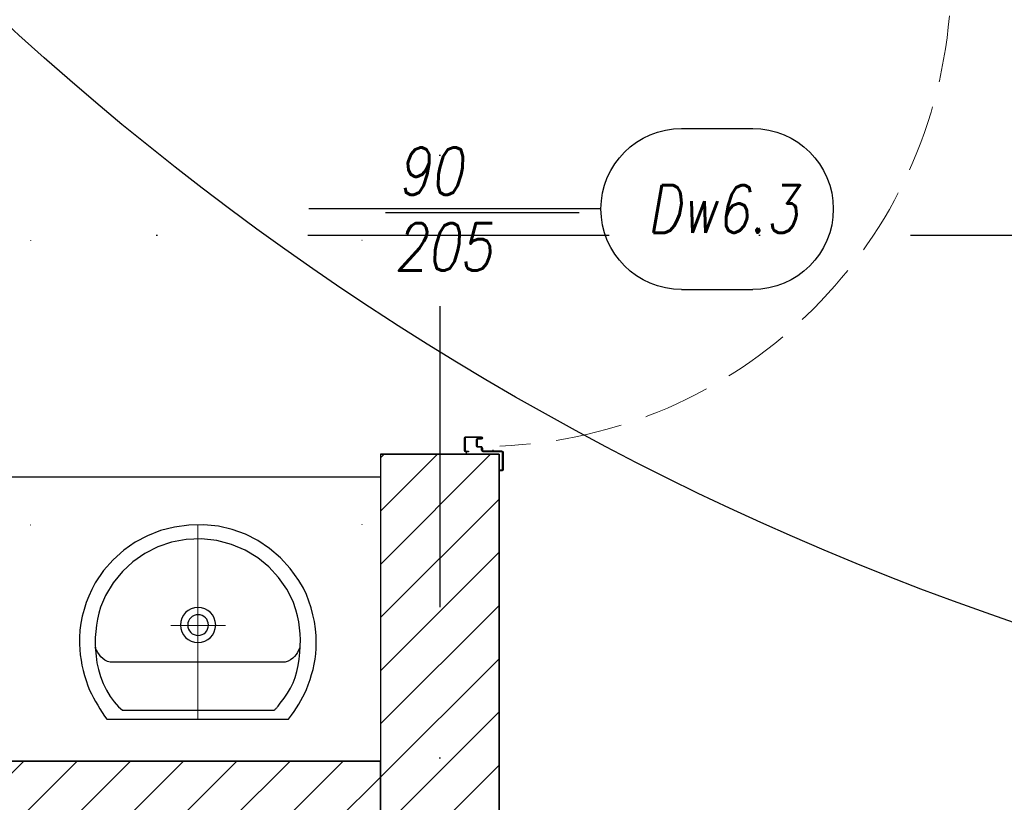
# Model space of a CAD drawing. Header units: millimetres. Extents: x 42924 to 92944, y -369470 to -179866.
# Tile 245 of 256: x 61323 to 61531, y -183921 to -183755. Entities that reach past the tile are written whole.
import ezdxf
from ezdxf.enums import TextEntityAlignment as Align

# ---------------------------------------------------------------- set-up
doc = ezdxf.new("R2010")
doc.units = ezdxf.units.MM
for name, pattern in [('CENTER', [0.6, 0.375, -0.075, 0.075, -0.075]), ('DASHDOT', [25.4, 12.7, -6.35, 0, -6.35]), ('DOT', [6.35, 0, -6.35]), ('Hidden Line', [391.222223, 282.222223, -109])]:
    doc.linetypes.add(name, pattern=pattern)
doc.layers.get('0').update_dxf_attribs({"color": 8})
for name, color, linetype in [('!! 0_Osie', 8, 'DASHDOT'), ('!! 1_drzwi opis', 8, 'Continuous'), ('!! 1_drzwi-linia', 8, 'Continuous'), ('!! 1_hatch projektowane ściany', 8, 'Continuous'), ('!! 1_PROJ Sciany', 8, 'Continuous'), ('!! 2_wypos-sanitarne', 8, 'Continuous'), ('0-osie-liniA', 8, 'DASHDOT')]:
    doc.layers.add(name, color=color, linetype=linetype)
doc.layers.add('E_SAP_ZASIĘG', color=150, linetype='Continuous', plot=False)
doc.styles.add('50', font='ROMANS.shx', dxfattribs={"width": 0.8, "height": 10})
doc.styles.add('ARCHETYP', font='romans.shx', dxfattribs={"height": 15})
pattern_1 = [(45, (0, 13698.2005), (-5.61266008, 5.61266008), [])]

# ---------------------------------------------------------------- blocks, each defined once
blk = doc.blocks.new('A$C527aaae0')
at = {"lineweight": 5}
for points in [[(0, 0), (0, -0.4111)], [(0.1863, -0.1214), (0.1863, -0.1211)], [(0.1863, -0.1211), (0.1863, -0.1214)], [(-0.0573, -0.1985), (0.0582, -0.1985)]]:
    blk.add_lwpolyline(points, dxfattribs=at)
for points in [[(0.1915, -0.001), (0.1975, -0.0093), (0.203, -0.0173), (0.2082, -0.025), (0.213, -0.0326), (0.2175, -0.0402), (0.2216, -0.0479), (0.2255, -0.0558), (0.2292, -0.0639), (0.2328, -0.0735), (0.2366, -0.0845), (0.2399, -0.0953), (0.2429, -0.1061), (0.2453, -0.1169), (0.2473, -0.1278), (0.2487, -0.1389), (0.2495, -0.1502), (0.2498, -0.1618), (0.2492, -0.1766), (0.2478, -0.1918), (0.2457, -0.2067), (0.2428, -0.2214), (0.239, -0.2358), (0.2344, -0.25), (0.2289, -0.2639), (0.2225, -0.2775), (0.2132, -0.2936), (0.1947, -0.319), (0.174, -0.3415), (0.1513, -0.361), (0.1268, -0.3776), (0.1005, -0.391), (0.0726, -0.4011), (0.0432, -0.4079), (0.0125, -0.4112), (-0.0191, -0.4105), (-0.0495, -0.4063), (-0.0786, -0.3988), (-0.1062, -0.3881), (-0.1321, -0.3743), (-0.1563, -0.3574), (-0.1786, -0.3374), (-0.1988, -0.3143), (-0.2168, -0.2883), (-0.2237, -0.2746), (-0.2299, -0.2608), (-0.2353, -0.2468), (-0.24, -0.2327), (-0.2438, -0.2183), (-0.2467, -0.2037), (-0.2487, -0.1888), (-0.2498, -0.1735), (-0.2497, -0.1595), (-0.249, -0.1479), (-0.2479, -0.1367), (-0.2463, -0.1256), (-0.2444, -0.1148), (-0.242, -0.104), (-0.2392, -0.0932), (-0.2359, -0.0823), (-0.2322, -0.0712), (-0.2282, -0.0623), (-0.2242, -0.0541), (-0.22, -0.0461), (-0.2157, -0.0381), (-0.2113, -0.0303), (-0.2067, -0.0225), (-0.2019, -0.0148), (-0.1969, -0.0071), (-0.1921, -0.001)], [(0.1608, -0.0198), (0.1622, -0.0209), (0.1634, -0.022), (0.1645, -0.023), (0.1654, -0.024), (0.1663, -0.025), (0.1672, -0.0261), (0.1682, -0.0273), (0.1692, -0.0287), (0.1739, -0.0344), (0.1821, -0.0451), (0.1893, -0.0557), (0.1954, -0.0665), (0.2007, -0.0776), (0.2051, -0.0891), (0.2087, -0.1012), (0.2116, -0.114), (0.2138, -0.1277), (0.2152, -0.1416), (0.216, -0.1551), (0.2162, -0.1682), (0.2158, -0.181), (0.2146, -0.1937), (0.2128, -0.2063), (0.2103, -0.2189), (0.2069, -0.2316), (0.2007, -0.2493), (0.1874, -0.2756), (0.1704, -0.3001), (0.1499, -0.3221), (0.1263, -0.3413), (0.1, -0.3573), (0.0711, -0.3696), (0.0402, -0.3777), (0.0074, -0.3812), (-0.0248, -0.3802), (-0.0555, -0.3745), (-0.0846, -0.3645), (-0.1119, -0.3506), (-0.1369, -0.3331), (-0.1592, -0.3122), (-0.1785, -0.2885), (-0.1945, -0.2622), (-0.2053, -0.2373), (-0.2088, -0.2247), (-0.2117, -0.2119), (-0.2139, -0.1991), (-0.2155, -0.1862), (-0.2165, -0.1732), (-0.2167, -0.1601), (-0.2161, -0.147), (-0.2148, -0.1337), (-0.2129, -0.12), (-0.2097, -0.1056), (-0.2052, -0.0909), (-0.1995, -0.0763), (-0.1928, -0.0622), (-0.1851, -0.049), (-0.1767, -0.0372), (-0.1676, -0.0271), (-0.159, -0.0198)]]:
    blk.add_lwpolyline(points, close=True)
blk.add_lwpolyline([(0.2151, -0.1518), (0.2126, -0.1464), (0.21, -0.1415), (0.2071, -0.1372), (0.2038, -0.1333), (0.2, -0.1297), (0.1955, -0.1264), (0.1903, -0.1232), (0.1842, -0.1211), (-0.1851, -0.1211), (-0.1909, -0.1228), (-0.1959, -0.1256), (-0.2003, -0.1289), (-0.2043, -0.1326), (-0.2078, -0.1367), (-0.2109, -0.1413), (-0.2137, -0.1463), (-0.2163, -0.1518), (-0.2163, -0.1521)])
at = {"linetype": 'DOT'}
blk.add_lwpolyline([(-0.3533, -0.4109), (0.3467, -0.4109), (0.3467, -1.0109), (-0.3533, -1.0109)], close=True, dxfattribs=at)
for radius in [0.0371, 0.0219]:
    blk.add_circle((0.0005, -0.1995), radius)
blk = doc.blocks.new('BLOK OSI')
at = {"layer": '0-osie-liniA', "ltscale": 5}
for points in [[(52592.21, -193637.01), (52592.21, -199860.82)], [(48624.31, -197562.09), (53810.61, -197562.09)]]:
    blk.add_lwpolyline(points, dxfattribs=at)
blk = doc.blocks.new('zaw-dr-90-p')
at = {"color": 2, "linetype": 'CENTER', "ltscale": 0.2}
for p, q in [((24.5, 24), (31, 24)), ((12, 0), (-12, 0)), ((0, 12), (0, -12)), ((24.5, 19), (31, 19))]:
    blk.add_line(p, q, dxfattribs=at)
at = {"ltscale": 0.2}
for p, q in [((10, 12), (6.5, 12)), ((10, 0), (10, 6.5))]:
    blk.add_line(p, q, dxfattribs=at)
blk.add_lwpolyline([(0, 6.5), (23.5, 6.5, 0.414214), (28, 11), (28, 31), (24.5, 31), (24.5, 11, -0.414214), (23.5, 10), (0, 10, 4.561698), (7.6, 6.5), (4.9, 4.2)], format="xyb", dxfattribs=at)
blk.add_lwpolyline([(10, 10), (10, 39), (6.5, 39), (6.5, 10)], dxfattribs=at)
blk.add_lwpolyline([(-0.2, -0.2), (-2.5, -0.2), (-2.5, 0.2), (-0.2, 0.2), (-0.2, 2.5), (0.2, 2.5), (0.2, 0.2), (2.8, 0.2), (2.8, -0.2), (0.2, -0.2), (0.2, -2.8), (-0.2, -2.8)], close=True)
blk.add_circle((0, 0), 6.5, dxfattribs=at)
blk = doc.blocks.new('drzwi 90- sc 12')
for p, q in [((-13616.12, 20410.26), (-13620.22, 20410.26)), ((-13616.12, 20410.26), (-13620, 20410.26)), ((-13618.17, 20410.26), (-13616.22, 20410.26)), ((-13618.17, 20410.26), (-13616.22, 20410.26)), ((-13616.12, 20410.26), (-13616.12, 20411.46)), ((-13616.12, 20411.46), (-13615.02, 20411.46)), ((-13614.92, 20411.36), (-13614.92, 20313.77)), ((-13620.32, 20410.16), (-13620.32, 20313.77)), ((-13614.92, 20409.86), (-13620.32, 20409.86)), ((-13620.32, 20313.47), (-13620.32, 20317.97)), ((-13614.92, 20312.27), (-13614.92, 20317.97)), ((-13614.92, 20313.77), (-13620.32, 20313.77)), ((-13618.22, 20313.37), (-13620.22, 20313.37)), ((-13618.22, 20313.67), (-13618.22, 20313.37)), ((-13618.22, 20313.67), (-13616.42, 20313.67)), ((-13615.92, 20313.17), (-13615.92, 20312.17)), ((-13617.77, 20311.12), (-13617.77, 20305.72)), ((-13617.77, 20311.12), (-13617.77, 20305.72)), ((-13616.17, 20309.92), (-13616.17, 20311.02)), ((-13615.92, 20312.17), (-13615.02, 20312.17)), ((-13715.57, 20308.32), (-13715.57, 20308.56)), ((-13715.57, 20307.69), (-13715.57, 20308.56)), ((-13715.57, 20307.82), (-13715.57, 20308.56)), ((-13616.17, 20309.92), (-13617.37, 20309.92)), ((-13715.57, 20307.72), (-13715.37, 20307.72)), ((-13715.77, 20301.96), (-13716.27, 20301.96)), ((-13616.77, 20301.96), (-13616.27, 20301.96))]:
    blk.add_line(p, q)
for points in [[(-13665.27, 20284.96), (-13665.27, 20325.83)], [(-13615.57, 20309.64), (-13615.32, 20309.64), (-13615.32, 20309.82), (-13616.32, 20309.82), (-13616.32, 20309.64), (-13615.92, 20309.64)]]:
    blk.add_lwpolyline(points)
at = {"lineweight": 30}
for points in [[(-13716.27, 20308.92), (-13721.27, 20308.92)], [(-13716.27, 20308.92), (-13716.27, 20296.92)], [(-13614.27, 20308.92), (-13609.27, 20308.92)], [(-13614.27, 20308.92), (-13614.27, 20296.92)]]:
    blk.add_lwpolyline(points, dxfattribs=at)
at = {"ltscale": 0.2}
for points in [[(-13715.57, 20307.51), (-13715.57, 20309.48, 0.414214), (-13715.91, 20309.82), (-13719.43, 20309.82, 0.414214), (-13719.77, 20309.48), (-13719.77, 20308.92), (-13719.59, 20308.92), (-13719.59, 20309.48, -0.414214), (-13719.43, 20309.64), (-13716.97, 20309.64)], [(-13716.97, 20309.64), (-13715.91, 20309.64, -0.414214), (-13715.75, 20309.48), (-13715.75, 20307.51)], [(-13615.92, 20309.64), (-13616.63, 20309.64, 0.414214), (-13616.79, 20309.48), (-13616.79, 20305.58, -0.414214), (-13617.13, 20305.24), (-13617.58, 20305.24, 0.414214), (-13617.74, 20305.08), (-13617.74, 20304.48, -0.414214), (-13618.08, 20304.14), (-13619.26, 20304.14, -0.414214), (-13619.6, 20304.48), (-13619.6, 20305.15, 1), (-13619.79, 20305.15), (-13619.79, 20301.96, 0.414214), (-13619.63, 20301.8), (-13617.11, 20301.8, 0.414214), (-13616.95, 20301.96), (-13616.95, 20302.52), (-13616.77, 20302.52), (-13616.77, 20301.96, -0.414214), (-13617.11, 20301.62), (-13619.63, 20301.62, -0.414214), (-13619.97, 20301.96), (-13619.97, 20305.15, -1), (-13619.42, 20305.15), (-13619.42, 20304.48, 0.414214), (-13619.26, 20304.32), (-13618.08, 20304.32, 0.414214), (-13617.92, 20304.48), (-13617.92, 20305.08, -0.414214), (-13617.58, 20305.42), (-13617.13, 20305.42, 0.414214), (-13616.97, 20305.58), (-13616.97, 20309.48, -0.414214), (-13616.63, 20309.82), (-13613.11, 20309.82, -0.414214), (-13612.77, 20309.48), (-13612.77, 20308.92), (-13612.95, 20308.92), (-13612.95, 20309.48, 0.414214), (-13613.11, 20309.64), (-13615.57, 20309.64)], [(-13715.75, 20307.76), (-13715.75, 20305.58, 0.414214), (-13715.41, 20305.24), (-13714.96, 20305.24, -0.414214), (-13714.8, 20305.08), (-13714.8, 20304.48, 0.414214), (-13714.46, 20304.14), (-13713.28, 20304.14, 0.414214), (-13712.94, 20304.48), (-13712.94, 20305.15, -1), (-13712.75, 20305.15), (-13712.75, 20301.96, -0.414214), (-13712.91, 20301.8), (-13715.43, 20301.8, -0.414214), (-13715.59, 20301.96), (-13715.59, 20302.52), (-13715.77, 20302.52), (-13715.77, 20301.96, 0.414214), (-13715.43, 20301.62), (-13712.91, 20301.62, 0.414214), (-13712.57, 20301.96), (-13712.57, 20305.15, 1), (-13713.12, 20305.15), (-13713.12, 20304.48, -0.414214), (-13713.28, 20304.32), (-13714.46, 20304.32, -0.414214), (-13714.62, 20304.48), (-13714.62, 20305.08, 0.414214), (-13714.96, 20305.42), (-13715.41, 20305.42, -0.414214), (-13715.57, 20305.58), (-13715.57, 20307.64)]]:
    blk.add_lwpolyline(points, format="xyb", dxfattribs=at)
blk.add_lwpolyline([(-13616.79, 20308.82), (-13616.97, 20308.82), (-13616.97, 20307.42), (-13616.79, 20307.42)], close=True)
for centre, radius, start, end in [((-13620.22, 20410.16), 0.1, 90, 180), ((-13615.02, 20411.36), 0.1, 0, 90), ((-13620.22, 20313.47), 0.1, 180, 270), ((-13616.42, 20313.17), 0.5, 0, 90), ((-13616.27, 20311.02), 0.1, 0, 90), ((-13615.02, 20312.27), 0.1, 270, 0)]:
    blk.add_arc(centre, radius, start, end)
at = {"linetype": 'Hidden Line', "lineweight": 9, "ltscale": 0.05}
blk.add_arc((-13615.5, 20305.14), 99.12, 94.8005, 177.6944, dxfattribs=at)
at = {"xscale": 0.09999999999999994, "yscale": 0.09999999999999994, "zscale": 0.09999999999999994, "rotation": 180.0000000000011}
blk.add_blockref('zaw-dr-90-p', (-13614.92, 20310.92), dxfattribs=at)
blk = doc.blocks.new('1_ok-opis')
blk.add_line((0, 111.61), (0, 50))
for points in [[(-17, 128.61), (-17, 143.61)], [(17, 128.61), (17, 143.61)]]:
    blk.add_lwpolyline(points)
for centre, start, end in [((0, 143.61), 0, 180), ((0, 128.61), 180, 0)]:
    blk.add_arc(centre, 17, start, end)
at = {"style": 'ARCHETYP'}
for tag, height, rotation, p in [('NR', 12, 90, (0, 136.9)), ('NR', 12, 270, (0, 136.9)), ('SZEROKOŚĆ', 10, 90, (-8, 78.29)), ('SZEROKOŚĆ', 10, 270, (8, 78.29)), ('WYSOKOŚĆ', 10, 270, (-8, 78.29)), ('WYSOKOŚĆ', 10, 90, (8, 78.29))]:
    blk.add_attdef(tag, text='', height=height, rotation=rotation, dxfattribs=at).set_placement(p, align=Align.MIDDLE)

msp = doc.modelspace()

# ---------------------------------------------------------------- hatches: boundary and pattern name
at = {"layer": '!! 1_hatch projektowane ściany'}
h = msp.add_hatch(dxfattribs=at)
h.set_pattern_fill('ANSI31', color=256, scale=2.5)
h.set_pattern_definition(pattern_1)
h.paths.add_polyline_path([(61399.56735, -184145.8878), (61399.56735, -184133.8878), (61155.43682, -184133.8878), (61155.43682, -183923.8878), (61399.56735, -183924.76298), (61399.56735, -183911.8878), (61147.43682, -183911.8878), (61147.43682, -183847.1378), (61135.43682, -183847.1378), (61135.43682, -184210.6378), (61147.43682, -184210.6378), (61147.43682, -184145.8878)])
h = msp.add_hatch(dxfattribs=at)
h.set_pattern_fill('ANSI31', color=256, scale=2.5)
h.set_pattern_definition(pattern_1)
h.paths.add_polyline_path([(61399.56735, -184016.5057), (61424.56735, -184016.5057), (61424.56735, -183847.1378), (61399.56735, -183847.1378)])

# ---------------------------------------------------------------- linework, layer by layer
for points in [[(61399.56735, -184145.8878), (61399.56735, -184133.8878), (61155.43682, -184133.8878), (61155.43682, -183923.8878), (61399.56735, -183924.76298), (61399.56735, -183911.8878), (61147.43682, -183911.8878), (61147.43682, -183847.1378), (61135.43682, -183847.1378), (61135.43682, -184210.6378), (61147.43682, -184210.6378), (61147.43682, -184145.8878)], [(61399.56735, -184016.5057), (61424.56735, -184016.5057), (61424.56735, -183847.1378), (61399.56735, -183847.1378)]]:
    msp.add_lwpolyline(points, close=True, dxfattribs=at)
at = {"layer": '!! 1_PROJ Sciany'}
for points in [[(61399.56735, -183847.1378), (61399.56735, -184016.5057)], [(61399.56735, -183847.1378), (61424.56735, -183847.1378)], [(61424.56735, -183847.1378), (61424.56735, -184016.5057)], [(61399.56735, -184145.8878), (61135.43682, -184145.8878), (61135.43682, -183911.8878), (61399.56735, -183911.8878)]]:
    msp.add_lwpolyline(points, dxfattribs=at)
at = {"layer": '!! 2_wypos-sanitarne'}
msp.add_lwpolyline([(61147.43682, -183851.8878), (61399.56735, -183851.8878)], dxfattribs=at)
at = {"layer": 'E_SAP_ZASIĘG'}
for centre in [(61726.69488, -183314.55334), (61589.69013, -184051.49546)]:
    msp.add_circle(centre, 600, dxfattribs=at)

# ---------------------------------------------------------------- block references
at = {"layer": '!! 0_Osie'}
msp.add_blockref('BLOK OSI', (8819.85593, 13761.2005), dxfattribs=at)
at = {"layer": '!! 1_drzwi opis'}
ref = msp.add_blockref('1_ok-opis', (61334.46492, -183795.38784), dxfattribs=dict(at, xscale=-1, rotation=269.9999963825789))
ref.add_attrib('WYSOKOŚĆ', '90 ', dxfattribs={"layer": '0', "height": 10, "rotation": 359.9999964, "style": '50', "oblique": 10, "width": 0.8}).set_placement((61412.75578, -183787.38784), align=Align.MIDDLE)
ref.add_attrib('SZEROKOŚĆ', '205', dxfattribs={"layer": '0', "height": 10, "rotation": 359.9999964, "style": '50', "oblique": 10, "width": 0.8}).set_placement((61412.75578, -183803.38784), align=Align.MIDDLE)
ref.add_attrib('NR', 'Dw6.3', dxfattribs={"layer": '0', "height": 10, "rotation": 359.9999964, "style": '50', "oblique": 10, "width": 0.8}).set_placement((61471.70662, -183795.38785), align=Align.MIDDLE)
at = {"layer": '!! 1_drzwi-linia', "xscale": -1, "rotation": 270}
msp.add_blockref('drzwi 90- sc 12', (41115.64301, -170130.8681), dxfattribs=at)
at = {"layer": '!! 2_wypos-sanitarne', "xscale": -100, "yscale": 100, "zscale": 100, "rotation": 180}
msp.add_blockref('A$C527aaae0', (61361.04543, -183903.12992), dxfattribs=at)

doc.saveas('drawing.dxf')
